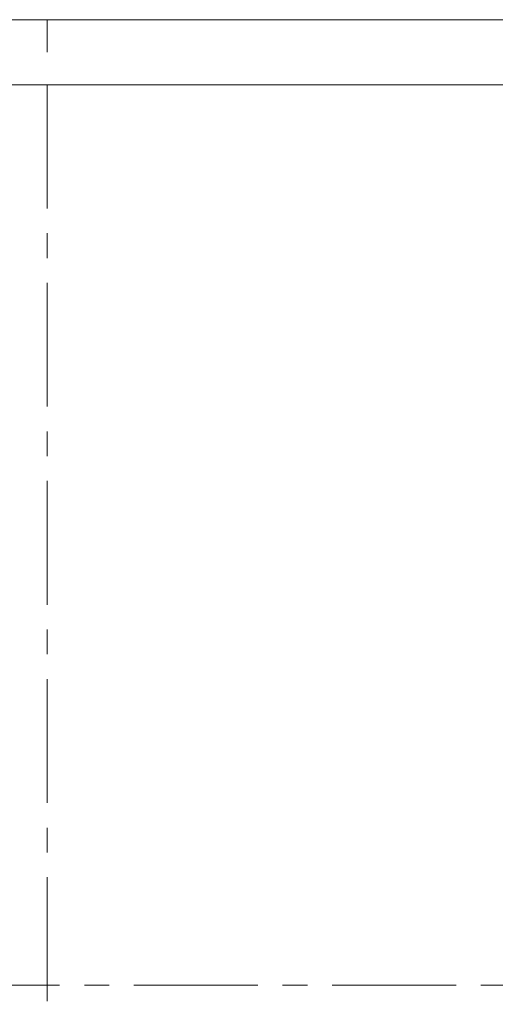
# Model space of a CAD drawing. Header units: millimetres. Extents: x 0 to 420, y 0 to 297.
# Tile 3 of 5: x 206 to 279, y 146 to 297. Entities that reach past the tile are written whole.
import ezdxf

# ---------------------------------------------------------------- set-up
doc = ezdxf.new("R2010")
doc.units = ezdxf.units.MM
doc.header["$LTSCALE"] = 1.5
doc.linetypes.add('CENTERX2', pattern=[20.32, 12.7, -2.54, 2.54, -2.54])
doc.layers.add('DGA-quote', color=251, linetype='Continuous', lineweight=0)
doc.layers.add('DGA-txt', color=7, linetype='Continuous', lineweight=0)

msp = doc.modelspace()

# ---------------------------------------------------------------- linework, layer by layer
at = {"layer": 'DGA-quote', "linetype": 'CENTERX2'}
for points in [[(210, 287), (210, 10)], [(10, 148.5), (410, 148.5)]]:
    msp.add_lwpolyline(points, dxfattribs=at)
at = {"layer": 'DGA-txt'}
for points in [[(420, 297), (0, 297), (0, 0), (420, 0)], [(410, 287), (10, 287), (10, 10), (410, 10)]]:
    msp.add_lwpolyline(points, close=True, dxfattribs=at)
msp.add_lwpolyline([(210, 297), (210, 292)], dxfattribs=at)

doc.saveas('drawing.dxf')
